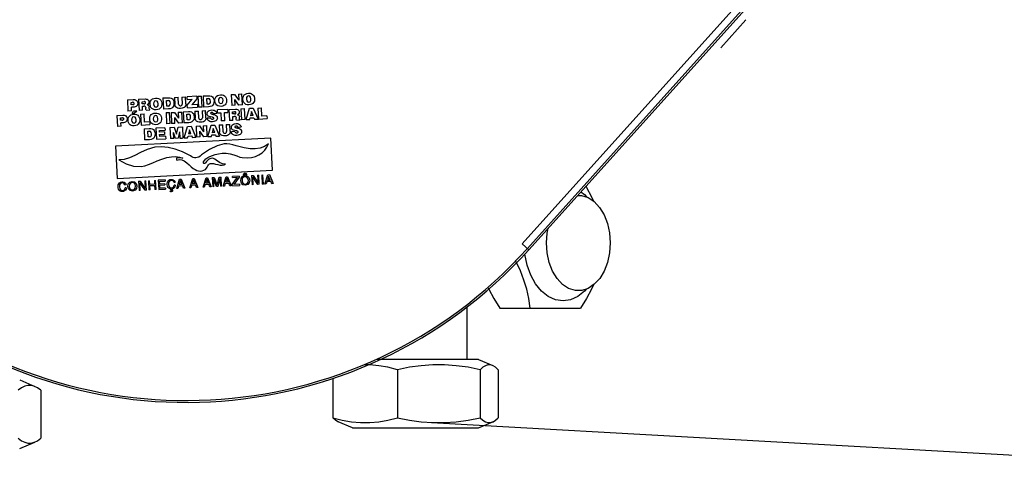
# Model space of a CAD drawing. Extents: x 40.7 to 137.4, y -250.8 to -221.5.
# Tile 93 of 256: x 56.5117 to 56.6873, y -232.1329 to -232.0504. Entities that reach past the tile are written whole.
import ezdxf

# ---------------------------------------------------------------- set-up
doc = ezdxf.new("R2010")
doc.units = 0
doc.header["$MEASUREMENT"] = 0
doc.linetypes.add('DASHDOT2', pattern=[0.5, 0.25, -0.125, 0, -0.125])
doc.layers.get('0').update_dxf_attribs({"linetype": 'CONTINUOUS'})
doc.layers.add('AC-FRIGORÍFICA', color=20, linetype='DASHDOT2')

msp = doc.modelspace()

# ---------------------------------------------------------------- linework, layer by layer
at = {"color": 6, "linetype": 'Continuous'}
for p, q in [((56.60131, -232.0903), (56.65848, -232.02679)), ((56.65939, -232.02761), (56.60222, -232.09112)), ((56.60248, -232.09135), (56.64266, -232.04671)), ((56.64118, -232.05038), (56.63669, -232.05537)), ((56.60131, -232.0903), (56.60248, -232.09135)), ((56.59144, -232.10149), (56.59144, -232.11089)), ((56.5973, -232.10173), (56.61171, -232.10173)), ((56.59351, -232.11089), (56.57536, -232.11089)), ((56.59351, -232.11089), (56.59604, -232.11197)), ((56.57906, -232.11272), (56.57906, -232.12127)), ((56.5938, -232.11272), (56.5938, -232.12127)), ((56.59703, -232.11272), (56.59703, -232.12127)), ((56.51171, -232.11455), (56.5144, -232.11571)), ((56.56753, -232.11421), (56.56753, -232.12127)), ((56.51546, -232.11638), (56.51546, -232.12493)), ((56.57105, -232.1231), (56.56852, -232.12202)), ((56.57105, -232.1231), (56.59351, -232.1231)), ((56.59351, -232.1231), (56.59604, -232.12202)), ((56.51171, -232.12676), (56.5144, -232.12561))]:
    msp.add_line(p, q, dxfattribs=at)
at = {"color": 7, "linetype": 'Continuous'}
for p, q in [((56.54941, -232.06371), (56.55002, -232.06368)), ((56.54941, -232.06371), (56.54951, -232.06565)), ((56.55002, -232.06368), (56.55076, -232.0647)), ((56.5507, -232.06364), (56.55132, -232.06361)), ((56.5507, -232.06364), (56.55076, -232.0647)), ((56.55142, -232.06555), (56.55132, -232.06361)), ((56.53091, -232.06466), (56.53195, -232.0646)), ((56.53091, -232.06466), (56.53101, -232.06664)), ((56.53157, -232.0651), (56.53185, -232.06509)), ((56.53159, -232.06552), (56.53157, -232.0651)), ((56.53272, -232.06503), (56.53276, -232.06521)), ((56.5329, -232.06456), (56.53408, -232.0645)), ((56.5329, -232.06456), (56.533, -232.06654)), ((56.53355, -232.06499), (56.5339, -232.06497)), ((56.53357, -232.06537), (56.53355, -232.06499)), ((56.53391, -232.06535), (56.53357, -232.06537)), ((56.53496, -232.06545), (56.53498, -232.06514)), ((56.53501, -232.06575), (56.53496, -232.06545)), ((56.53498, -232.06514), (56.53506, -232.06487)), ((56.53506, -232.06487), (56.53521, -232.06466)), ((56.53521, -232.06466), (56.53541, -232.0645)), ((56.53726, -232.06432), (56.53818, -232.06428)), ((56.53726, -232.06432), (56.53736, -232.06632)), ((56.53791, -232.06478), (56.5382, -232.06476)), ((56.53796, -232.06577), (56.53791, -232.06478)), ((56.53893, -232.06448), (56.53907, -232.06466)), ((56.53933, -232.06422), (56.53998, -232.06419)), ((56.53933, -232.06422), (56.5394, -232.06547)), ((56.54005, -232.06545), (56.53998, -232.06419)), ((56.54062, -232.06416), (56.54126, -232.06413)), ((56.54062, -232.06416), (56.54069, -232.06542)), ((56.54133, -232.06537), (56.54126, -232.06413)), ((56.54327, -232.06402), (56.54156, -232.06411)), ((56.54159, -232.0646), (56.54156, -232.06411)), ((56.54159, -232.0646), (56.54245, -232.06455)), ((56.5416, -232.06561), (56.54245, -232.06455)), ((56.5433, -232.06446), (56.54243, -232.06552)), ((56.54327, -232.06402), (56.5433, -232.06446)), ((56.5435, -232.06401), (56.54415, -232.06397)), ((56.5435, -232.06401), (56.5436, -232.06597)), ((56.54425, -232.06594), (56.54415, -232.06397)), ((56.5444, -232.06396), (56.54532, -232.06391)), ((56.5444, -232.06396), (56.54451, -232.06595)), ((56.54506, -232.06441), (56.54535, -232.0644)), ((56.54511, -232.06541), (56.54506, -232.06441)), ((56.54537, -232.0654), (56.54511, -232.06541)), ((56.54556, -232.06445), (56.54535, -232.0644)), ((56.54662, -232.06428), (56.54677, -232.06406)), ((56.54759, -232.06533), (56.54781, -232.06524)), ((56.55081, -232.06559), (56.55006, -232.06458)), ((56.55012, -232.06562), (56.55006, -232.06458)), ((56.55229, -232.06554), (56.55204, -232.06546)), ((56.55257, -232.06506), (56.55279, -232.06498)), ((56.53166, -232.06661), (56.53101, -232.06664)), ((56.53187, -232.0655), (56.53159, -232.06552)), ((56.53166, -232.06661), (56.53163, -232.06598)), ((56.53174, -232.06724), (56.53202, -232.0672)), ((56.53175, -232.06711), (56.53201, -232.06669)), ((56.53175, -232.06711), (56.53213, -232.06709)), ((56.53258, -232.06666), (56.53201, -232.06669)), ((56.53202, -232.0672), (56.53231, -232.06722)), ((56.53246, -232.06585), (56.53212, -232.06595)), ((56.53258, -232.06666), (56.53213, -232.06709)), ((56.53231, -232.06722), (56.53256, -232.06729)), ((56.53363, -232.06651), (56.533, -232.06654)), ((56.53326, -232.0672), (56.53391, -232.06716)), ((56.53326, -232.0672), (56.53336, -232.06915)), ((56.53359, -232.0658), (56.53386, -232.06579)), ((56.53363, -232.06651), (56.53359, -232.0658)), ((56.53399, -232.06864), (56.53391, -232.06716)), ((56.53419, -232.06602), (56.53419, -232.06612)), ((56.53421, -232.06625), (56.53419, -232.06612)), ((56.53426, -232.06647), (56.53491, -232.06641)), ((56.53482, -232.06619), (56.5348, -232.06587)), ((56.53575, -232.06641), (56.5355, -232.06633)), ((56.53606, -232.06643), (56.53575, -232.06641)), ((56.53603, -232.06593), (56.53626, -232.06585)), ((56.53606, -232.06643), (56.53606, -232.06642)), ((56.53824, -232.06627), (56.53736, -232.06632)), ((56.5378, -232.06693), (56.53845, -232.0669)), ((56.5378, -232.06693), (56.5379, -232.0689)), ((56.53822, -232.06576), (56.53796, -232.06577)), ((56.53855, -232.06623), (56.53824, -232.06627)), ((56.53855, -232.06887), (56.53845, -232.0669)), ((56.53881, -232.06612), (56.53855, -232.06623)), ((56.53869, -232.06693), (56.5393, -232.0669)), ((56.53869, -232.06693), (56.53879, -232.06887)), ((56.539, -232.06597), (56.53881, -232.06612)), ((56.53912, -232.06576), (56.539, -232.06597)), ((56.5393, -232.0669), (56.54004, -232.06792)), ((56.53944, -232.06569), (56.5394, -232.06547)), ((56.53999, -232.06686), (56.54061, -232.06683)), ((56.53999, -232.06686), (56.54004, -232.06792)), ((56.5404, -232.0662), (56.54011, -232.06618)), ((56.54065, -232.06616), (56.5404, -232.0662)), ((56.54071, -232.06877), (56.54061, -232.06683)), ((56.54087, -232.06678), (56.54179, -232.06673)), ((56.54087, -232.06678), (56.54097, -232.06877)), ((56.54152, -232.06723), (56.54181, -232.06722)), ((56.54162, -232.06606), (56.5416, -232.06561)), ((56.54162, -232.06606), (56.54342, -232.06596)), ((56.54202, -232.06727), (56.54181, -232.06722)), ((56.54339, -232.06547), (56.54243, -232.06552)), ((56.54254, -232.06694), (56.54268, -232.06711)), ((56.54293, -232.06668), (56.54358, -232.06665)), ((56.54293, -232.06668), (56.54299, -232.06793)), ((56.54339, -232.06547), (56.54342, -232.06596)), ((56.54364, -232.06791), (56.54358, -232.06665)), ((56.54425, -232.06594), (56.5436, -232.06597)), ((56.54422, -232.06661), (56.54486, -232.06658)), ((56.54422, -232.06661), (56.54428, -232.06787)), ((56.54539, -232.06591), (56.54451, -232.06595)), ((56.54492, -232.06783), (56.54486, -232.06658)), ((56.54516, -232.0673), (56.54513, -232.06713)), ((56.5457, -232.06586), (56.54539, -232.06591)), ((56.54614, -232.06694), (56.54606, -232.06691)), ((56.54623, -232.06707), (56.54685, -232.06704)), ((56.5464, -232.06652), (56.54657, -232.0666)), ((56.5468, -232.06686), (56.54685, -232.06704)), ((56.54706, -232.06572), (56.54685, -232.06558)), ((56.5488, -232.06637), (56.54696, -232.06646)), ((56.54698, -232.06697), (56.54696, -232.06646)), ((56.54698, -232.06697), (56.54758, -232.06694)), ((56.54731, -232.0658), (56.54706, -232.06572)), ((56.54761, -232.06581), (56.54731, -232.0658)), ((56.54758, -232.06694), (56.54765, -232.06842)), ((56.5479, -232.06577), (56.54761, -232.06581)), ((56.54761, -232.06581), (56.54762, -232.06581)), ((56.54822, -232.06691), (56.54882, -232.06688)), ((56.5483, -232.06839), (56.54822, -232.06691)), ((56.5488, -232.06637), (56.54882, -232.06688)), ((56.54901, -232.06636), (56.55018, -232.0663)), ((56.54901, -232.06636), (56.54911, -232.06834)), ((56.55012, -232.06562), (56.54951, -232.06565)), ((56.54966, -232.06679), (56.55001, -232.06677)), ((56.54968, -232.06717), (56.54966, -232.06679)), ((56.55001, -232.06716), (56.54968, -232.06717)), ((56.55073, -232.0672), (56.55056, -232.06731)), ((56.55142, -232.06555), (56.55081, -232.06559)), ((56.55084, -232.06667), (56.55086, -232.06682)), ((56.55116, -232.06624), (56.55181, -232.0662)), ((56.55116, -232.06624), (56.55126, -232.0682)), ((56.55191, -232.06817), (56.55181, -232.0662)), ((56.55209, -232.06818), (56.55271, -232.06615)), ((56.55259, -232.06555), (56.55229, -232.06554)), ((56.55288, -232.06551), (56.55259, -232.06555)), ((56.55259, -232.06555), (56.55259, -232.06555)), ((56.55271, -232.06615), (56.55336, -232.06612)), ((56.55306, -232.06673), (56.55289, -232.06748)), ((56.55332, -232.06745), (56.55306, -232.06673)), ((56.55336, -232.06612), (56.5542, -232.06808)), ((56.55417, -232.06613), (56.55482, -232.0661)), ((56.55417, -232.06613), (56.55427, -232.06809)), ((56.55489, -232.06757), (56.55482, -232.0661)), ((56.52903, -232.06742), (56.53008, -232.06737)), ((56.52903, -232.06742), (56.52913, -232.06941)), ((56.52969, -232.06787), (56.52997, -232.06785)), ((56.52971, -232.06828), (56.52969, -232.06787)), ((56.52999, -232.06827), (56.52971, -232.06828)), ((56.52978, -232.06937), (56.52975, -232.06875)), ((56.5315, -232.06734), (56.53174, -232.06724)), ((56.53205, -232.06767), (56.53182, -232.06776)), ((56.5321, -232.06879), (56.53233, -232.06871)), ((56.53256, -232.06729), (56.53276, -232.06741)), ((56.53276, -232.06741), (56.53292, -232.06758)), ((56.53292, -232.06758), (56.53304, -232.0678)), ((56.5349, -232.06859), (56.53399, -232.06864)), ((56.5349, -232.06859), (56.53492, -232.06907)), ((56.53597, -232.06859), (56.5362, -232.06851)), ((56.53855, -232.06887), (56.5379, -232.0689)), ((56.5394, -232.06884), (56.53879, -232.06887)), ((56.5401, -232.0688), (56.53935, -232.0678)), ((56.5394, -232.06884), (56.53935, -232.0678)), ((56.54071, -232.06877), (56.5401, -232.0688)), ((56.54185, -232.06873), (56.54097, -232.06877)), ((56.54157, -232.06823), (56.54152, -232.06723)), ((56.54183, -232.06822), (56.54157, -232.06823)), ((56.54216, -232.06868), (56.54185, -232.06873)), ((56.54242, -232.06858), (56.54216, -232.06868)), ((56.54261, -232.06842), (56.54242, -232.06858)), ((56.54273, -232.06822), (56.54261, -232.06842)), ((56.54303, -232.06814), (56.54299, -232.06793)), ((56.54364, -232.06791), (56.54366, -232.06799)), ((56.54424, -232.06862), (56.54399, -232.06865)), ((56.54477, -232.06834), (56.54464, -232.06846)), ((56.54486, -232.06819), (56.54477, -232.06834)), ((56.54576, -232.06789), (56.54513, -232.06792)), ((56.54524, -232.06744), (56.54516, -232.0673)), ((56.54533, -232.06754), (56.54524, -232.06744)), ((56.54552, -232.06764), (56.54533, -232.06754)), ((56.54559, -232.06849), (56.54541, -232.0684)), ((56.54575, -232.0677), (56.54552, -232.06764)), ((56.54581, -232.06854), (56.54559, -232.06849)), ((56.546, -232.06775), (56.54575, -232.0677)), ((56.54607, -232.06855), (56.54581, -232.06854)), ((56.54632, -232.06852), (56.54607, -232.06855)), ((56.54611, -232.06722), (56.54622, -232.06724)), ((56.54622, -232.06724), (56.54645, -232.06729)), ((56.54653, -232.06846), (56.54632, -232.06852)), ((56.54645, -232.06729), (56.54664, -232.06737)), ((56.54671, -232.06837), (56.54653, -232.06846)), ((56.54664, -232.06737), (56.54681, -232.06749)), ((56.54681, -232.06749), (56.54686, -232.06755)), ((56.54686, -232.06755), (56.5469, -232.06762)), ((56.54694, -232.06779), (56.54695, -232.06789)), ((56.5483, -232.06839), (56.54765, -232.06842)), ((56.54973, -232.06831), (56.54911, -232.06834)), ((56.5497, -232.0676), (56.54996, -232.06759)), ((56.54973, -232.06831), (56.5497, -232.0676)), ((56.55028, -232.06888), (56.55052, -232.06889)), ((56.55029, -232.06782), (56.5503, -232.06792)), ((56.55036, -232.06827), (56.55101, -232.06822)), ((56.55052, -232.06889), (56.55072, -232.06894)), ((56.55072, -232.06894), (56.5509, -232.06903)), ((56.55093, -232.06799), (56.5509, -232.06767)), ((56.55191, -232.06817), (56.55126, -232.0682)), ((56.55209, -232.06818), (56.5523, -232.06817)), ((56.5523, -232.06817), (56.55273, -232.06816)), ((56.55273, -232.06816), (56.5528, -232.06788)), ((56.5528, -232.06788), (56.55347, -232.06784)), ((56.55332, -232.06745), (56.55289, -232.06748)), ((56.55347, -232.06784), (56.55355, -232.06811)), ((56.55355, -232.06811), (56.55395, -232.06809)), ((56.55395, -232.06809), (56.55424, -232.06807)), ((56.55427, -232.06808), (56.55583, -232.068)), ((56.5558, -232.06752), (56.55489, -232.06757)), ((56.5558, -232.06752), (56.55583, -232.068)), ((56.52978, -232.06937), (56.52913, -232.06941)), ((56.53213, -232.06928), (56.53213, -232.06928)), ((56.53336, -232.06915), (56.53492, -232.06907)), ((56.53389, -232.06981), (56.53481, -232.06976)), ((56.53389, -232.06981), (56.53399, -232.0718)), ((56.53454, -232.07026), (56.53483, -232.07025)), ((56.53459, -232.07126), (56.53454, -232.07026)), ((56.5357, -232.06907), (56.53546, -232.069)), ((56.53556, -232.06996), (56.5357, -232.07014)), ((56.536, -232.06908), (56.5357, -232.06907)), ((56.5376, -232.06961), (56.53598, -232.06969)), ((56.53598, -232.06969), (56.53608, -232.07168)), ((56.53628, -232.06904), (56.536, -232.06908)), ((56.536, -232.06908), (56.536, -232.06908)), ((56.53662, -232.07012), (56.53762, -232.07007)), ((56.53664, -232.07042), (56.53662, -232.07012)), ((56.5375, -232.07038), (56.53664, -232.07042)), ((56.5375, -232.07038), (56.53752, -232.07081)), ((56.5376, -232.06961), (56.53762, -232.07007)), ((56.53849, -232.06956), (56.53926, -232.06952)), ((56.53849, -232.06956), (56.53859, -232.07155)), ((56.5395, -232.07151), (56.53912, -232.07044)), ((56.53918, -232.07152), (56.53912, -232.07044)), ((56.53926, -232.06952), (56.53969, -232.07074)), ((56.53969, -232.07074), (56.53999, -232.06949)), ((56.54022, -232.07038), (56.53996, -232.07148)), ((56.53999, -232.06949), (56.54077, -232.06944)), ((56.54022, -232.07038), (56.54029, -232.07146)), ((56.54087, -232.07144), (56.54077, -232.06944)), ((56.54102, -232.07142), (56.54163, -232.06939)), ((56.54163, -232.06939), (56.54229, -232.06936)), ((56.54198, -232.06997), (56.54181, -232.07072)), ((56.54225, -232.0707), (56.54181, -232.07072)), ((56.54225, -232.0707), (56.54198, -232.06997)), ((56.54229, -232.06936), (56.54312, -232.07132)), ((56.54315, -232.06934), (56.54375, -232.06931)), ((56.54315, -232.06934), (56.54325, -232.0713)), ((56.54375, -232.06931), (56.5445, -232.07034)), ((56.54455, -232.07123), (56.5438, -232.07022)), ((56.54386, -232.07127), (56.5438, -232.07022)), ((56.54444, -232.06927), (56.54506, -232.06924)), ((56.54444, -232.06927), (56.5445, -232.07034)), ((56.54516, -232.0712), (56.54506, -232.06924)), ((56.54526, -232.07121), (56.54587, -232.06918)), ((56.54587, -232.06918), (56.54653, -232.06915)), ((56.54622, -232.06975), (56.54605, -232.0705)), ((56.54649, -232.07048), (56.54605, -232.0705)), ((56.54649, -232.07048), (56.54622, -232.06975)), ((56.54653, -232.06915), (56.54736, -232.07111)), ((56.54726, -232.06911), (56.54792, -232.06908)), ((56.54726, -232.06911), (56.54733, -232.07036)), ((56.54737, -232.07058), (56.54733, -232.07036)), ((56.54799, -232.07034), (56.54792, -232.06908)), ((56.54854, -232.06905), (56.54918, -232.06902)), ((56.54854, -232.06905), (56.54861, -232.07031)), ((56.54919, -232.07062), (56.5491, -232.07077)), ((56.54925, -232.07026), (56.54918, -232.06902)), ((56.54945, -232.06956), (56.54947, -232.06938)), ((56.54949, -232.06972), (56.54945, -232.06956)), ((56.55009, -232.07032), (56.54946, -232.07036)), ((56.54956, -232.06987), (56.54949, -232.06972)), ((56.54966, -232.06997), (56.54956, -232.06987)), ((56.54985, -232.07007), (56.54966, -232.06997)), ((56.55007, -232.07014), (56.54985, -232.07007)), ((56.55032, -232.07018), (56.55007, -232.07014)), ((56.55019, -232.07048), (56.55029, -232.07051)), ((56.55047, -232.06937), (56.55039, -232.06934)), ((56.55044, -232.06965), (56.55055, -232.06967)), ((56.55055, -232.0695), (56.55118, -232.06947)), ((56.55055, -232.06967), (56.55078, -232.06972)), ((56.55078, -232.06972), (56.55097, -232.0698)), ((56.55097, -232.0698), (56.55114, -232.06992)), ((56.55114, -232.06992), (56.55119, -232.06998)), ((56.55649, -232.07146), (56.52877, -232.07292)), ((56.53487, -232.07175), (56.53399, -232.0718)), ((56.53485, -232.07124), (56.53459, -232.07126)), ((56.53563, -232.07145), (56.53544, -232.0716)), ((56.53575, -232.07124), (56.53563, -232.07145)), ((56.53608, -232.07168), (56.53775, -232.0716)), ((56.53666, -232.07085), (56.53752, -232.07081)), ((56.53667, -232.07118), (56.53666, -232.07085)), ((56.53772, -232.07113), (56.53667, -232.07118)), ((56.53772, -232.07113), (56.53775, -232.0716)), ((56.53918, -232.07152), (56.53859, -232.07155)), ((56.53996, -232.07148), (56.5395, -232.07151)), ((56.54029, -232.07146), (56.54065, -232.07145)), ((56.54065, -232.07145), (56.54087, -232.07144)), ((56.54102, -232.07142), (56.54122, -232.07141)), ((56.54122, -232.07141), (56.54165, -232.0714)), ((56.54165, -232.0714), (56.54172, -232.07112)), ((56.54172, -232.07112), (56.54239, -232.07109)), ((56.54239, -232.07109), (56.54247, -232.07136)), ((56.54247, -232.07136), (56.54287, -232.07133)), ((56.54287, -232.07133), (56.54312, -232.07132)), ((56.54386, -232.07127), (56.54325, -232.0713)), ((56.54516, -232.0712), (56.54455, -232.07123)), ((56.54526, -232.07121), (56.54546, -232.0712)), ((56.54546, -232.0712), (56.54589, -232.07119)), ((56.54589, -232.07119), (56.54596, -232.07091)), ((56.54596, -232.07091), (56.54663, -232.07087)), ((56.54663, -232.07087), (56.54671, -232.07114)), ((56.54671, -232.07114), (56.54711, -232.07112)), ((56.54711, -232.07112), (56.54736, -232.07111)), ((56.5491, -232.07077), (56.54896, -232.0709)), ((56.55103, -232.0708), (56.55086, -232.0709)), ((56.55681, -232.0772), (56.55649, -232.07146)), ((56.52877, -232.07292), (56.52908, -232.07865)), ((56.53974, -232.07537), (56.53972, -232.07501)), ((56.52908, -232.07865), (56.55681, -232.0772)), ((56.55154, -232.07805), (56.55175, -232.07772)), ((56.55175, -232.07772), (56.55196, -232.0777)), ((56.55196, -232.0777), (56.5522, -232.07801)), ((56.5302, -232.07948), (56.52998, -232.07946)), ((56.53106, -232.07963), (56.53132, -232.07931)), ((56.53132, -232.07931), (56.53175, -232.07917)), ((56.53175, -232.07917), (56.53219, -232.07927)), ((56.53219, -232.07927), (56.53247, -232.07956)), ((56.53292, -232.07916), (56.53318, -232.07914)), ((56.53292, -232.07916), (56.533, -232.08079)), ((56.53406, -232.08074), (56.53315, -232.07945)), ((56.53321, -232.08078), (56.53315, -232.07945)), ((56.53318, -232.07914), (56.53407, -232.08043)), ((56.534, -232.0791), (56.53421, -232.07909)), ((56.534, -232.0791), (56.53407, -232.08043)), ((56.5343, -232.08073), (56.53421, -232.07909)), ((56.53465, -232.07907), (56.53487, -232.07906)), ((56.53465, -232.07907), (56.53473, -232.08071)), ((56.5349, -232.07973), (56.53487, -232.07906)), ((56.53572, -232.07901), (56.53594, -232.079)), ((56.53572, -232.07901), (56.53576, -232.07969)), ((56.53603, -232.08064), (56.53594, -232.079)), ((56.53762, -232.07892), (56.53642, -232.07898)), ((56.53642, -232.07898), (56.5365, -232.08062)), ((56.53665, -232.07916), (56.53763, -232.07911)), ((56.53668, -232.07966), (56.53665, -232.07916)), ((56.53762, -232.07892), (56.53763, -232.07911)), ((56.53805, -232.0793), (56.53815, -232.07911)), ((56.53815, -232.07911), (56.53829, -232.07896)), ((56.53826, -232.07937), (56.53822, -232.07971)), ((56.5392, -232.07933), (56.53941, -232.07932)), ((56.5397, -232.08045), (56.54023, -232.07878)), ((56.54036, -232.07902), (56.54013, -232.07976)), ((56.54023, -232.07878), (56.54048, -232.07877)), ((56.54065, -232.07973), (56.54036, -232.07902)), ((56.54048, -232.07877), (56.54115, -232.08038)), ((56.54202, -232.08033), (56.54256, -232.07867)), ((56.54269, -232.0789), (56.54246, -232.07964)), ((56.54256, -232.07867), (56.54281, -232.07865)), ((56.54298, -232.07961), (56.54269, -232.0789)), ((56.54281, -232.07865), (56.54348, -232.08026)), ((56.5444, -232.08021), (56.54493, -232.07855)), ((56.54506, -232.07878), (56.54483, -232.07952)), ((56.54535, -232.07949), (56.54483, -232.07952)), ((56.54493, -232.07855), (56.54519, -232.07853)), ((56.54535, -232.07949), (56.54506, -232.07878)), ((56.54519, -232.07853), (56.54586, -232.08014)), ((56.54605, -232.07849), (56.54637, -232.07847)), ((56.54605, -232.07849), (56.54614, -232.08012)), ((56.54681, -232.08009), (56.54628, -232.07873)), ((56.54635, -232.08011), (56.54628, -232.07873)), ((56.54637, -232.07847), (56.54691, -232.07984)), ((56.54691, -232.07984), (56.5473, -232.07842)), ((56.54742, -232.07867), (56.54703, -232.08008)), ((56.5473, -232.07842), (56.54762, -232.07841)), ((56.54742, -232.07867), (56.54749, -232.08005)), ((56.5477, -232.08004), (56.54762, -232.07841)), ((56.54798, -232.08003), (56.54852, -232.07836)), ((56.54836, -232.07954), (56.54901, -232.0795)), ((56.54865, -232.0786), (56.54842, -232.07934)), ((56.54894, -232.07931), (56.54842, -232.07934)), ((56.54852, -232.07836), (56.54877, -232.07835)), ((56.54894, -232.07931), (56.54865, -232.0786)), ((56.54877, -232.07835), (56.54944, -232.07996)), ((56.5492, -232.07997), (56.54901, -232.0795)), ((56.54962, -232.07975), (56.55057, -232.07845)), ((56.55083, -232.07824), (56.54963, -232.07831)), ((56.54964, -232.0785), (56.54963, -232.07831)), ((56.54964, -232.0785), (56.55057, -232.07845)), ((56.55084, -232.07844), (56.5499, -232.07974)), ((56.55083, -232.07824), (56.55084, -232.07844)), ((56.55112, -232.07905), (56.55119, -232.07861)), ((56.55124, -232.07948), (56.55112, -232.07905)), ((56.55119, -232.07861), (56.55145, -232.07829)), ((56.5514, -232.07869), (56.55135, -232.07903)), ((56.55135, -232.07903), (56.55144, -232.07938)), ((56.55159, -232.07844), (56.5514, -232.07869)), ((56.55145, -232.07829), (56.55188, -232.07815)), ((56.55154, -232.07805), (56.55172, -232.07804)), ((56.55189, -232.07834), (56.55159, -232.07844)), ((56.55186, -232.07782), (56.55172, -232.07804)), ((56.55202, -232.07802), (56.55186, -232.07782)), ((56.55188, -232.07815), (56.55232, -232.07824)), ((56.55218, -232.0784), (56.55189, -232.07834)), ((56.55202, -232.07802), (56.5522, -232.07801)), ((56.5524, -232.07864), (56.55218, -232.0784)), ((56.55232, -232.07824), (56.5526, -232.07853)), ((56.55265, -232.07941), (56.5524, -232.07973)), ((56.55305, -232.07813), (56.55331, -232.07812)), ((56.55305, -232.07813), (56.55313, -232.07977)), ((56.55419, -232.07971), (56.55328, -232.07842)), ((56.55334, -232.07976), (56.55328, -232.07842)), ((56.55331, -232.07812), (56.5542, -232.07941)), ((56.55413, -232.07808), (56.55435, -232.07806)), ((56.55413, -232.07808), (56.5542, -232.07941)), ((56.55443, -232.0797), (56.55435, -232.07806)), ((56.55486, -232.07804), (56.55508, -232.07803)), ((56.55486, -232.07804), (56.55494, -232.07967)), ((56.55516, -232.07966), (56.55508, -232.07803)), ((56.55544, -232.07965), (56.55597, -232.07798)), ((56.55581, -232.07915), (56.55566, -232.07964)), ((56.55581, -232.07915), (56.55646, -232.07912)), ((56.5561, -232.07822), (56.55587, -232.07896)), ((56.55639, -232.07893), (56.55587, -232.07896)), ((56.55597, -232.07798), (56.55622, -232.07797)), ((56.55639, -232.07893), (56.5561, -232.07822)), ((56.55622, -232.07797), (56.55689, -232.07958)), ((56.55666, -232.07959), (56.55646, -232.07912)), ((56.52925, -232.08006), (56.52929, -232.07981)), ((56.52927, -232.08033), (56.52925, -232.08006)), ((56.52935, -232.08058), (56.52927, -232.08033)), ((56.52929, -232.07981), (56.52938, -232.07959)), ((56.52975, -232.08073), (56.53004, -232.08079)), ((56.53046, -232.07978), (56.53067, -232.07976)), ((56.53072, -232.08031), (56.5305, -232.08032)), ((56.53072, -232.08031), (56.53067, -232.08054)), ((56.53099, -232.08008), (56.53106, -232.07963)), ((56.53227, -232.08076), (56.53184, -232.0809)), ((56.53252, -232.08044), (56.53227, -232.08076)), ((56.53321, -232.08078), (56.533, -232.08079)), ((56.5343, -232.08073), (56.53406, -232.08074)), ((56.53495, -232.08069), (56.53473, -232.08071)), ((56.53576, -232.07969), (56.5349, -232.07973)), ((56.53491, -232.07993), (56.53577, -232.07988)), ((56.53495, -232.08069), (56.53491, -232.07993)), ((56.53577, -232.07988), (56.53581, -232.08065)), ((56.53603, -232.08064), (56.53581, -232.08065)), ((56.5365, -232.08062), (56.53771, -232.08055)), ((56.53757, -232.07962), (56.53668, -232.07966)), ((56.53669, -232.07986), (56.53758, -232.07981)), ((56.53672, -232.08041), (56.53669, -232.07986)), ((56.5377, -232.08036), (56.53672, -232.08041)), ((56.53757, -232.07962), (56.53758, -232.07981)), ((56.5377, -232.08036), (56.53771, -232.08055)), ((56.53805, -232.08005), (56.538, -232.0798)), ((56.53822, -232.07971), (56.53829, -232.08005)), ((56.53853, -232.08089), (56.5385, -232.08098)), ((56.53867, -232.08054), (56.53859, -232.08073)), ((56.53875, -232.08073), (56.53869, -232.08072)), ((56.53872, -232.08063), (56.53878, -232.08054)), ((56.53911, -232.08046), (56.53878, -232.08054)), ((56.53935, -232.08022), (56.53911, -232.08046)), ((56.53917, -232.08011), (56.53924, -232.07987)), ((56.53946, -232.07986), (56.53924, -232.07987)), ((56.53946, -232.07986), (56.53935, -232.08022)), ((56.53992, -232.08044), (56.5397, -232.08045)), ((56.54007, -232.07996), (56.53992, -232.08044)), ((56.54007, -232.07996), (56.54073, -232.07992)), ((56.54065, -232.07973), (56.54013, -232.07976)), ((56.54092, -232.08039), (56.54073, -232.07992)), ((56.54115, -232.08038), (56.54092, -232.08039)), ((56.54225, -232.08032), (56.54202, -232.08033)), ((56.5424, -232.07984), (56.54225, -232.08032)), ((56.5424, -232.07984), (56.54305, -232.07981)), ((56.54298, -232.07961), (56.54246, -232.07964)), ((56.54324, -232.08027), (56.54305, -232.07981)), ((56.54348, -232.08026), (56.54324, -232.08027)), ((56.54463, -232.0802), (56.5444, -232.08021)), ((56.54477, -232.07972), (56.54463, -232.0802)), ((56.54477, -232.07972), (56.54543, -232.07968)), ((56.54562, -232.08015), (56.54543, -232.07968)), ((56.54586, -232.08014), (56.54562, -232.08015)), ((56.54635, -232.08011), (56.54614, -232.08012)), ((56.54703, -232.08008), (56.54681, -232.08009)), ((56.5477, -232.08004), (56.54749, -232.08005)), ((56.54821, -232.08002), (56.54798, -232.08003)), ((56.54836, -232.07954), (56.54821, -232.08002)), ((56.54944, -232.07996), (56.5492, -232.07997)), ((56.54963, -232.07995), (56.54962, -232.07975)), ((56.54963, -232.07995), (56.55092, -232.07988)), ((56.55091, -232.07968), (56.5499, -232.07974)), ((56.55091, -232.07968), (56.55092, -232.07988)), ((56.5524, -232.07973), (56.55197, -232.07987)), ((56.55334, -232.07976), (56.55313, -232.07977)), ((56.55443, -232.0797), (56.55419, -232.07971)), ((56.55516, -232.07966), (56.55494, -232.07967)), ((56.55566, -232.07964), (56.55544, -232.07965)), ((56.55689, -232.07958), (56.55666, -232.07959))]:
    msp.add_line(p, q, dxfattribs=at)
for points in [[(56.5516, -232.064), (56.55175, -232.06378), (56.55195, -232.06362)], [(56.55195, -232.06362), (56.55219, -232.06352), (56.55249, -232.06347)], [(56.55249, -232.06347), (56.55278, -232.06349), (56.55302, -232.06356)], [(56.55302, -232.06356), (56.55322, -232.06368), (56.55338, -232.06385), (56.5535, -232.06407), (56.55357, -232.06433), (56.55359, -232.0646), (56.55355, -232.06487), (56.55345, -232.06509), (56.5533, -232.06528), (56.55311, -232.06542), (56.55288, -232.06551)], [(56.53213, -232.06531), (56.53213, -232.06524), (56.53209, -232.06517), (56.53203, -232.06512), (56.53195, -232.06509), (56.53184, -232.06509)], [(56.53187, -232.0655), (56.53193, -232.0655), (56.532, -232.06548), (56.53205, -232.06546)], [(56.53195, -232.0646), (56.53219, -232.06461), (56.53238, -232.06466), (56.53253, -232.06476), (56.53265, -232.06488), (56.53272, -232.06503)], [(56.53205, -232.06546), (56.53211, -232.06539), (56.53213, -232.06531)], [(56.53276, -232.06521), (56.53269, -232.0656), (56.53246, -232.06585)], [(56.53406, -232.06532), (56.53413, -232.06526), (56.53416, -232.06519), (56.53416, -232.06511), (56.53413, -232.06505), (56.53408, -232.065), (56.534, -232.06497), (56.5339, -232.06497)], [(56.53391, -232.06535), (56.53396, -232.06535), (56.53402, -232.06534), (56.53406, -232.06532)], [(56.53408, -232.0645), (56.53427, -232.06451), (56.53444, -232.06455), (56.53458, -232.06463)], [(56.53475, -232.06502), (56.53473, -232.06523), (56.53463, -232.0654), (56.53445, -232.06551)], [(56.53458, -232.06463), (56.53468, -232.06474), (56.53473, -232.06487), (56.53475, -232.06502)], [(56.53541, -232.0645), (56.53565, -232.06439), (56.53595, -232.06434)], [(56.53597, -232.06481), (56.53575, -232.0649), (56.53562, -232.06511), (56.53559, -232.06539), (56.53565, -232.06567), (56.5358, -232.06588), (56.53603, -232.06593)], [(56.53595, -232.06434), (56.53624, -232.06436), (56.53648, -232.06443)], [(56.53626, -232.06585), (56.53638, -232.06564), (56.53641, -232.06536), (56.53635, -232.06507), (56.5362, -232.06487), (56.53597, -232.06481)], [(56.53648, -232.06443), (56.53668, -232.06455), (56.53685, -232.06472), (56.53697, -232.06494)], [(56.53697, -232.06494), (56.53703, -232.0652), (56.53705, -232.06547), (56.53701, -232.06574)], [(56.53818, -232.06428), (56.53847, -232.06429), (56.53873, -232.06436), (56.53893, -232.06448)], [(56.53822, -232.06576), (56.53845, -232.06568), (56.53856, -232.06549), (56.53858, -232.06524), (56.53854, -232.06499), (56.53841, -232.06481), (56.5382, -232.06476)], [(56.53907, -232.06466), (56.53917, -232.06491), (56.53921, -232.06519), (56.53919, -232.06549), (56.53912, -232.06576)], [(56.54005, -232.06545), (56.54007, -232.06554), (56.54013, -232.06562), (56.54022, -232.06568), (56.54033, -232.06571), (56.54045, -232.0657), (56.54055, -232.06566), (56.54063, -232.0656)], [(56.54063, -232.0656), (56.54067, -232.06552), (56.54069, -232.06542)], [(56.54133, -232.06537), (56.54132, -232.06556), (56.54127, -232.06573), (56.54118, -232.06588), (56.54104, -232.066)], [(56.54532, -232.06391), (56.54562, -232.06393), (56.54588, -232.06399), (56.54608, -232.06412)], [(56.54537, -232.0654), (56.54559, -232.06532), (56.54571, -232.06512), (56.54573, -232.06487), (56.54569, -232.06463), (56.54556, -232.06445)], [(56.54608, -232.06412), (56.54622, -232.06429), (56.54632, -232.06454), (56.54636, -232.06483), (56.54634, -232.06512), (56.54627, -232.0654), (56.54614, -232.0656)], [(56.54657, -232.06515), (56.54652, -232.06485), (56.54653, -232.06455), (56.54662, -232.06428)], [(56.54685, -232.06558), (56.54668, -232.06539), (56.54657, -232.06515)], [(56.54677, -232.06406), (56.54697, -232.0639), (56.54721, -232.0638), (56.54751, -232.06375)], [(56.54753, -232.06421), (56.54731, -232.0643), (56.54718, -232.06452), (56.54715, -232.0648), (56.54721, -232.06508), (56.54737, -232.06527), (56.54759, -232.06533)], [(56.54751, -232.06375), (56.5478, -232.06377), (56.54804, -232.06384)], [(56.54781, -232.06524), (56.54795, -232.06502), (56.54797, -232.06473), (56.54791, -232.06446), (56.54775, -232.06427), (56.54753, -232.06421)], [(56.54804, -232.06384), (56.54824, -232.06396), (56.54841, -232.06413), (56.54853, -232.06434), (56.54859, -232.0646), (56.54861, -232.06487), (56.54857, -232.06513), (56.54847, -232.06536), (56.54832, -232.06554), (56.54813, -232.06568), (56.5479, -232.06577)], [(56.55166, -232.06513), (56.55155, -232.06488), (56.5515, -232.06458), (56.55151, -232.06427), (56.5516, -232.064)], [(56.55204, -232.06546), (56.55183, -232.06532), (56.55166, -232.06513)], [(56.55251, -232.06394), (56.55228, -232.06403), (56.55216, -232.06424), (56.55213, -232.06452), (56.55219, -232.0648), (56.55234, -232.065), (56.55257, -232.06506)], [(56.55279, -232.06498), (56.55292, -232.06477), (56.55295, -232.06449), (56.55289, -232.0642), (56.55274, -232.064), (56.55251, -232.06394)], [(56.53212, -232.06595), (56.53196, -232.06596), (56.53179, -232.06597), (56.53163, -232.06598)], [(56.53409, -232.06583), (56.53402, -232.0658), (56.53394, -232.06579), (56.53386, -232.06579)], [(56.53419, -232.06602), (56.53417, -232.06594), (56.53414, -232.06587), (56.53409, -232.06583)], [(56.53426, -232.06647), (56.53423, -232.06637), (56.53421, -232.06625)], [(56.53445, -232.06551), (56.53448, -232.06552), (56.5345, -232.06553), (56.53453, -232.06554)], [(56.53453, -232.06554), (56.53464, -232.06561), (56.53472, -232.06569), (56.53477, -232.06578), (56.5348, -232.06587)], [(56.53482, -232.06619), (56.53483, -232.06624), (56.53482, -232.06629), (56.53483, -232.06633)], [(56.53483, -232.06633), (56.53485, -232.06635), (56.53488, -232.06638), (56.53491, -232.06641)], [(56.5349, -232.06796), (56.53494, -232.0677), (56.53504, -232.06747), (56.53518, -232.06728), (56.53537, -232.06714)], [(56.5355, -232.06633), (56.53529, -232.06619), (56.53512, -232.066), (56.53501, -232.06575)], [(56.53537, -232.06714), (56.5356, -232.06704), (56.53589, -232.067)], [(56.53589, -232.067), (56.53618, -232.06702), (56.53642, -232.06709)], [(56.53676, -232.06615), (56.53658, -232.06629), (56.53634, -232.06638), (56.53606, -232.06643)], [(56.53642, -232.06709), (56.53662, -232.06721), (56.53679, -232.06738), (56.53691, -232.0676), (56.53697, -232.06786), (56.53699, -232.06813), (56.53695, -232.0684), (56.53685, -232.06862), (56.5367, -232.06881), (56.53652, -232.06895), (56.53628, -232.06904)], [(56.53701, -232.06574), (56.53691, -232.06597), (56.53676, -232.06615)], [(56.54011, -232.06618), (56.53987, -232.06612), (56.53968, -232.06601), (56.53953, -232.06587), (56.53944, -232.06569)], [(56.54104, -232.066), (56.54086, -232.0661), (56.54065, -232.06616)], [(56.54179, -232.06673), (56.54208, -232.06675), (56.54234, -232.06681), (56.54254, -232.06694)], [(56.54268, -232.06711), (56.54278, -232.06736), (56.54282, -232.06765), (56.5428, -232.06794), (56.54273, -232.06822)], [(56.54513, -232.06713), (56.54514, -232.06695), (56.54521, -232.0668), (56.54533, -232.06667), (56.54549, -232.06656)], [(56.54549, -232.06656), (56.54571, -232.06649), (56.54596, -232.06646)], [(56.54614, -232.0656), (56.54596, -232.06576), (56.5457, -232.06586)], [(56.54591, -232.06691), (56.54587, -232.06692), (56.54583, -232.06694), (56.5458, -232.06696), (56.54578, -232.06698), (56.54576, -232.06701)], [(56.54576, -232.06701), (56.54577, -232.06709), (56.54582, -232.06715), (56.54589, -232.06717)], [(56.54589, -232.06717), (56.546, -232.0672), (56.54611, -232.06722)], [(56.54606, -232.06691), (56.54601, -232.0669), (56.54596, -232.06691), (56.54591, -232.06691)], [(56.54596, -232.06646), (56.54619, -232.06647), (56.5464, -232.06652)], [(56.54623, -232.06707), (56.5462, -232.067), (56.54614, -232.06694)], [(56.54657, -232.0666), (56.54671, -232.06672), (56.5468, -232.06686)], [(56.55026, -232.06699), (56.55026, -232.06691), (56.55023, -232.06685), (56.55018, -232.0668), (56.5501, -232.06677), (56.55001, -232.06677)], [(56.55001, -232.06716), (56.55007, -232.06715), (56.55012, -232.06714), (56.55017, -232.06712)], [(56.55017, -232.06712), (56.55023, -232.06706), (56.55026, -232.06699)], [(56.55018, -232.0663), (56.55037, -232.06631), (56.55054, -232.06636), (56.55068, -232.06643)], [(56.55068, -232.06643), (56.55078, -232.06654), (56.55084, -232.06667)], [(56.55086, -232.06682), (56.55084, -232.06703), (56.55073, -232.0672)], [(56.53024, -232.06872), (56.53008, -232.06873), (56.52991, -232.06873), (56.52975, -232.06875)], [(56.53026, -232.06808), (56.53025, -232.068), (56.53021, -232.06794), (56.53015, -232.06789), (56.53007, -232.06786), (56.52997, -232.06785)], [(56.52999, -232.06827), (56.53006, -232.06826), (56.53012, -232.06825), (56.53017, -232.06822)], [(56.53008, -232.06737), (56.53031, -232.06738), (56.5305, -232.06743), (56.53066, -232.06752), (56.53077, -232.06765), (56.53085, -232.0678), (56.53088, -232.06798)], [(56.53017, -232.06822), (56.53023, -232.06816), (56.53026, -232.06808)], [(56.53088, -232.06798), (56.53081, -232.06837), (56.53058, -232.06862), (56.53024, -232.06872)], [(56.53213, -232.06928), (56.53184, -232.06927), (56.53159, -232.0692), (56.53139, -232.06908), (56.53123, -232.06891), (56.53111, -232.06869), (56.53104, -232.06843), (56.53103, -232.06816), (56.53107, -232.0679), (56.53117, -232.06767), (56.53132, -232.06748), (56.5315, -232.06734)], [(56.53182, -232.06776), (56.53169, -232.06797), (56.53167, -232.06825), (56.53172, -232.06853), (56.53188, -232.06874), (56.5321, -232.06879)], [(56.53233, -232.06871), (56.53246, -232.0685), (56.53248, -232.06822), (56.53243, -232.06793), (56.53227, -232.06773), (56.53205, -232.06767)], [(56.53308, -232.0686), (56.53298, -232.06882), (56.53284, -232.06901)], [(56.53304, -232.0678), (56.53311, -232.06806), (56.53312, -232.06833), (56.53308, -232.0686)], [(56.53498, -232.06849), (56.53491, -232.06823), (56.5349, -232.06796)], [(56.53546, -232.069), (56.53526, -232.06888), (56.5351, -232.06871), (56.53498, -232.06849)], [(56.53591, -232.06747), (56.53569, -232.06756), (56.53556, -232.06777), (56.53553, -232.06805), (56.53559, -232.06833)], [(56.53559, -232.06833), (56.53574, -232.06853), (56.53597, -232.06859)], [(56.5362, -232.06851), (56.53632, -232.0683), (56.53635, -232.06802), (56.5363, -232.06773), (56.53614, -232.06753), (56.53591, -232.06747)], [(56.54183, -232.06822), (56.54206, -232.06814), (56.54217, -232.06794), (56.54219, -232.06769), (56.54215, -232.06744), (56.54202, -232.06727)], [(56.54399, -232.06865), (56.54371, -232.06864), (56.54346, -232.06857), (56.54326, -232.06846), (56.54312, -232.06831), (56.54303, -232.06814)], [(56.54366, -232.06799), (56.54372, -232.06807), (56.54381, -232.06813)], [(56.54381, -232.06813), (56.54392, -232.06816), (56.54404, -232.06816)], [(56.54404, -232.06816), (56.54414, -232.06812), (56.54422, -232.06806)], [(56.54422, -232.06806), (56.54427, -232.06798), (56.54428, -232.06787)], [(56.54464, -232.06846), (56.54446, -232.06855), (56.54424, -232.06862)], [(56.54492, -232.06783), (56.54491, -232.06802), (56.54486, -232.06819)], [(56.54541, -232.0684), (56.54527, -232.06827), (56.54518, -232.06811), (56.54513, -232.06792)], [(56.54576, -232.06789), (56.5458, -232.06798), (56.54587, -232.06805), (56.54596, -232.06807)], [(56.54596, -232.06807), (56.54604, -232.06808), (56.5461, -232.06808), (56.54616, -232.06807), (56.54622, -232.06805), (56.54626, -232.06803), (56.5463, -232.068), (56.54632, -232.06796), (56.54633, -232.06792)], [(56.54633, -232.06792), (56.54631, -232.06788), (56.54627, -232.06783), (56.54622, -232.0678), (56.54615, -232.06778), (56.54608, -232.06776), (56.546, -232.06775)], [(56.54695, -232.06789), (56.54692, -232.06805), (56.54684, -232.06822), (56.54671, -232.06837)], [(56.5469, -232.06762), (56.54692, -232.0677), (56.54694, -232.06779)], [(56.54982, -232.06899), (56.55003, -232.06891), (56.55028, -232.06888)], [(56.5502, -232.06763), (56.55013, -232.0676), (56.55005, -232.06759), (56.54996, -232.06759)], [(56.55029, -232.06782), (56.55028, -232.06774), (56.55024, -232.06768), (56.5502, -232.06763)], [(56.55036, -232.06827), (56.55033, -232.06817), (56.55031, -232.06806), (56.5503, -232.06792)], [(56.55056, -232.06731), (56.55058, -232.06732), (56.55061, -232.06733), (56.55063, -232.06734)], [(56.55063, -232.06734), (56.55074, -232.06741), (56.55082, -232.06749)], [(56.55082, -232.06749), (56.55088, -232.06758), (56.5509, -232.06767)], [(56.55093, -232.06813), (56.55093, -232.06809), (56.55093, -232.06804), (56.55093, -232.06799)], [(56.55093, -232.06813), (56.55096, -232.06816), (56.55099, -232.06818), (56.55101, -232.06822)], [(56.53284, -232.06901), (56.53265, -232.06915), (56.53241, -232.06924), (56.53213, -232.06928)], [(56.53481, -232.06976), (56.5351, -232.06977), (56.53536, -232.06984), (56.53556, -232.06996)], [(56.53485, -232.07124), (56.53508, -232.07116), (56.53519, -232.07097), (56.53521, -232.07072), (56.53517, -232.07047), (56.53504, -232.0703), (56.53483, -232.07025)], [(56.5357, -232.07014), (56.5358, -232.07039), (56.53584, -232.07068), (56.53582, -232.07097), (56.53575, -232.07124)], [(56.54832, -232.07109), (56.54803, -232.07107), (56.5478, -232.07101), (56.5476, -232.0709), (56.54746, -232.07076), (56.54737, -232.07058)], [(56.54799, -232.07034), (56.54801, -232.07043), (56.54806, -232.07051)], [(56.54806, -232.07051), (56.54815, -232.07057), (56.54826, -232.0706), (56.54837, -232.07059), (56.54848, -232.07056), (56.54855, -232.07049)], [(56.54855, -232.07049), (56.54859, -232.0704), (56.54861, -232.07031)], [(56.54925, -232.07026), (56.54924, -232.07046), (56.54919, -232.07062)], [(56.54974, -232.07083), (56.5496, -232.07071), (56.5495, -232.07055), (56.54946, -232.07036)], [(56.54947, -232.06938), (56.54954, -232.06922), (56.54965, -232.06909), (56.54982, -232.06899)], [(56.55024, -232.06934), (56.55019, -232.06935), (56.55016, -232.06937), (56.55013, -232.06938), (56.5501, -232.06941), (56.55009, -232.06943)], [(56.55009, -232.06943), (56.55009, -232.06952), (56.55014, -232.06957), (56.55021, -232.0696)], [(56.55009, -232.07032), (56.55012, -232.07042), (56.55019, -232.07048)], [(56.55021, -232.0696), (56.55033, -232.06963), (56.55044, -232.06965)], [(56.55039, -232.06934), (56.55033, -232.06933), (56.55028, -232.06933), (56.55024, -232.06934)], [(56.55029, -232.07051), (56.55037, -232.07051), (56.55045, -232.07051), (56.55052, -232.0705), (56.55057, -232.07048), (56.55062, -232.07044), (56.55064, -232.0704), (56.55065, -232.07036)], [(56.55065, -232.07036), (56.55064, -232.07031), (56.5506, -232.07027), (56.55055, -232.07023), (56.55048, -232.07021), (56.55041, -232.07019), (56.55032, -232.07018)], [(56.55055, -232.0695), (56.55053, -232.06942), (56.55047, -232.06937)], [(56.5509, -232.06903), (56.55104, -232.06915), (56.55113, -232.06929), (56.55118, -232.06947)], [(56.55128, -232.07033), (56.55125, -232.07049), (56.55117, -232.07065), (56.55103, -232.0708)], [(56.55119, -232.06998), (56.55122, -232.07005), (56.55125, -232.07013), (56.55127, -232.07022), (56.55128, -232.07033)], [(56.53544, -232.0716), (56.53518, -232.07171), (56.53487, -232.07175)], [(56.55175, -232.07323), (56.551, -232.07305), (56.55033, -232.07286), (56.54972, -232.07269), (56.54915, -232.07255), (56.54862, -232.07248), (56.54815, -232.0725)], [(56.54896, -232.0709), (56.54878, -232.07099), (56.54857, -232.07105), (56.54832, -232.07109)], [(56.5504, -232.07098), (56.55014, -232.07098), (56.54992, -232.07093), (56.54974, -232.07083)], [(56.55086, -232.0709), (56.55064, -232.07096), (56.5504, -232.07098)], [(56.5514, -232.07494), (56.55227, -232.07499), (56.55305, -232.07491), (56.55375, -232.07473), (56.55437, -232.07444), (56.55492, -232.07407), (56.5554, -232.07361), (56.55579, -232.07308), (56.55609, -232.07248)], [(56.55609, -232.07248), (56.55534, -232.07294), (56.55456, -232.07324), (56.55372, -232.0734), (56.55279, -232.07339), (56.55175, -232.07323)], [(56.53583, -232.07311), (56.53445, -232.07351), (56.53328, -232.07403), (56.53226, -232.07456), (56.5313, -232.075), (56.53034, -232.07526), (56.52937, -232.07533)], [(56.54214, -232.07461), (56.54076, -232.07391), (56.53944, -232.07343), (56.53818, -232.07315), (56.53698, -232.07305), (56.53583, -232.07311)], [(56.54815, -232.0725), (56.54689, -232.07283), (56.54556, -232.07352), (56.54415, -232.07447)], [(56.5445, -232.07569), (56.54467, -232.07543), (56.54492, -232.07517), (56.54524, -232.07494), (56.54562, -232.07473), (56.54607, -232.07454), (56.54658, -232.07438), (56.54717, -232.07425), (56.54783, -232.07416), (56.54854, -232.07415), (56.54924, -232.07424), (56.54988, -232.07443), (56.55044, -232.07465), (56.55095, -232.07484), (56.5514, -232.07494)], [(56.52937, -232.07533), (56.53067, -232.07607), (56.53198, -232.07646), (56.53337, -232.07654)], [(56.53337, -232.07654), (56.534, -232.07639), (56.53468, -232.07615), (56.53543, -232.07585), (56.53622, -232.07552), (56.53707, -232.0752), (56.53793, -232.07493), (56.53875, -232.07478), (56.53951, -232.07474), (56.54018, -232.07484), (56.54077, -232.07504)], [(56.54077, -232.07504), (56.54043, -232.075), (56.54008, -232.07499), (56.53972, -232.07501)], [(56.53974, -232.07537), (56.54018, -232.07529), (56.54062, -232.07534), (56.54106, -232.07552)], [(56.54106, -232.07552), (56.54154, -232.07588), (56.54195, -232.07624), (56.54231, -232.07657), (56.54265, -232.07686), (56.54297, -232.07708), (56.5433, -232.07723), (56.54361, -232.07731), (56.54389, -232.07733)], [(56.54415, -232.07447), (56.54389, -232.07467), (56.54363, -232.07484), (56.54338, -232.07495), (56.54313, -232.07501), (56.54288, -232.07499), (56.54264, -232.0749), (56.5424, -232.07478), (56.54214, -232.07461)], [(56.54484, -232.07587), (56.54477, -232.07592), (56.54471, -232.07597), (56.54464, -232.076), (56.54458, -232.07601), (56.54452, -232.07599), (56.54448, -232.07596), (56.54446, -232.0759), (56.54446, -232.07584), (56.54447, -232.07576), (56.5445, -232.07569)], [(56.54674, -232.0754), (56.54649, -232.07523), (56.54625, -232.07512), (56.54602, -232.07507), (56.54579, -232.07509), (56.54559, -232.07517), (56.5454, -232.07529), (56.54522, -232.07545), (56.54504, -232.07564), (56.54484, -232.07587)], [(56.54842, -232.07613), (56.54787, -232.07606), (56.54731, -232.0758), (56.54674, -232.0754)], [(56.54389, -232.07733), (56.54423, -232.07728), (56.54454, -232.07718), (56.54481, -232.07703), (56.54501, -232.07683), (56.54516, -232.07662), (56.54528, -232.0764), (56.5454, -232.07621), (56.54556, -232.07607), (56.54574, -232.07601), (56.54589, -232.076)], [(56.54589, -232.076), (56.54624, -232.07601), (56.54663, -232.07608), (56.54704, -232.07618), (56.54744, -232.07626), (56.54781, -232.07628), (56.54815, -232.07623), (56.54842, -232.07613)], [(56.52938, -232.07959), (56.52952, -232.07943), (56.5297, -232.07932)], [(56.52998, -232.07946), (56.52969, -232.07956), (56.52952, -232.07982), (56.52948, -232.08015)], [(56.5297, -232.07932), (56.52991, -232.07927), (56.53012, -232.07927)], [(56.53012, -232.07927), (56.53032, -232.07932), (56.53049, -232.07942)], [(56.53046, -232.07978), (56.53036, -232.07959), (56.5302, -232.07948)], [(56.53049, -232.07942), (56.53061, -232.07957), (56.53067, -232.07976)], [(56.53176, -232.07937), (56.53146, -232.07947), (56.53127, -232.07971), (56.53122, -232.08006), (56.53131, -232.08041)], [(56.53227, -232.07966), (56.53205, -232.07943), (56.53176, -232.07937)], [(56.538, -232.0798), (56.538, -232.07954), (56.53805, -232.0793)], [(56.53873, -232.07901), (56.53843, -232.07912), (56.53826, -232.07937)], [(56.53829, -232.07896), (56.53848, -232.07886), (56.53869, -232.07882), (56.5389, -232.07883)], [(56.5392, -232.07933), (56.53911, -232.07915), (56.53894, -232.07904), (56.53873, -232.07901)], [(56.5389, -232.07883), (56.53909, -232.07888), (56.53924, -232.07899), (56.53935, -232.07913), (56.53941, -232.07932)], [(56.55197, -232.07987), (56.55152, -232.07977), (56.55124, -232.07948)], [(56.55144, -232.07938), (56.55166, -232.07961), (56.55196, -232.07967)], [(56.55196, -232.07967), (56.55226, -232.07957), (56.55244, -232.07933)], [(56.55244, -232.07933), (56.55249, -232.07899), (56.5524, -232.07864)], [(56.5526, -232.07853), (56.55272, -232.07896), (56.55265, -232.07941)], [(56.52964, -232.0809), (56.52947, -232.08077), (56.52935, -232.08058)], [(56.52948, -232.08015), (56.52955, -232.0805), (56.52975, -232.08073)], [(56.53003, -232.08099), (56.52983, -232.08097), (56.52964, -232.0809)], [(56.53042, -232.08087), (56.53024, -232.08096), (56.53003, -232.08099)], [(56.53004, -232.08079), (56.53027, -232.08073), (56.53043, -232.08056), (56.5305, -232.08032)], [(56.53067, -232.08054), (56.53057, -232.08072), (56.53042, -232.08087)], [(56.53184, -232.0809), (56.53139, -232.0808), (56.53111, -232.08051), (56.53099, -232.08008)], [(56.53131, -232.08041), (56.53153, -232.08064), (56.53183, -232.0807)], [(56.53183, -232.0807), (56.53213, -232.0806), (56.53231, -232.08036)], [(56.53231, -232.08036), (56.53236, -232.08002), (56.53227, -232.07966)], [(56.53247, -232.07956), (56.53259, -232.07999), (56.53252, -232.08044)], [(56.53867, -232.08054), (56.53846, -232.0805), (56.53829, -232.0804), (56.53815, -232.08025), (56.53805, -232.08005)], [(56.53829, -232.08005), (56.53849, -232.08028), (56.53878, -232.08035)], [(56.53872, -232.08102), (56.53865, -232.08101), (56.53858, -232.081), (56.5385, -232.08098)], [(56.53853, -232.08089), (56.53859, -232.0809), (56.53865, -232.08091), (56.5387, -232.08091), (56.53874, -232.0809), (56.53878, -232.08088), (56.5388, -232.08085), (56.53881, -232.08081), (56.53879, -232.08076), (56.53875, -232.08073)], [(56.53869, -232.08072), (56.53866, -232.08073), (56.53862, -232.08074), (56.53859, -232.08073)], [(56.53872, -232.08063), (56.53881, -232.08063), (56.53889, -232.08065), (56.53895, -232.08069), (56.53898, -232.08076), (56.53898, -232.08084), (56.53895, -232.08091), (56.5389, -232.08096), (56.53882, -232.081), (56.53872, -232.08102)], [(56.53878, -232.08035), (56.53901, -232.08028), (56.53917, -232.08011)]]:
    msp.add_lwpolyline(points, dxfattribs=at)
at = {"color": 6, "linetype": 'Continuous'}
for points in [[(56.61178, -232.08102), (56.61243, -232.08154), (56.61277, -232.08195)], [(56.61264, -232.08006), (56.61276, -232.08025), (56.61366, -232.0819), (56.61402, -232.08267)], [(56.61119, -232.08167), (56.6119, -232.08167), (56.61306, -232.08204), (56.61415, -232.08276), (56.61511, -232.0838), (56.61591, -232.08511), (56.61651, -232.08666), (56.61688, -232.08836), (56.617, -232.09014)], [(56.60562, -232.09014), (56.60574, -232.08837), (56.60593, -232.08752)], [(56.61078, -232.09861), (56.60956, -232.09823), (56.60848, -232.09752), (56.60751, -232.09647), (56.60672, -232.09516), (56.60612, -232.09362), (56.60574, -232.09191), (56.60562, -232.09014)], [(56.617, -232.09014), (56.61688, -232.09191), (56.61651, -232.0936), (56.61592, -232.09514), (56.61513, -232.09645), (56.61416, -232.0975), (56.61308, -232.09823), (56.61191, -232.0986), (56.61078, -232.09861)], [(56.60275, -232.10173), (56.60247, -232.10002), (56.6021, -232.09837), (56.6016, -232.09675), (56.60098, -232.09512), (56.60022, -232.0935), (56.6002, -232.09347)], [(56.61277, -232.09832), (56.61243, -232.09873), (56.61124, -232.09969), (56.60994, -232.10028), (56.60859, -232.10048), (56.60724, -232.10028), (56.60594, -232.09969), (56.60475, -232.09873), (56.6037, -232.09745), (56.60284, -232.09588), (56.6022, -232.09409), (56.6018, -232.09215)], [(56.59523, -232.09811), (56.59536, -232.09837), (56.59625, -232.10002), (56.5973, -232.10173)], [(56.61402, -232.09759), (56.61366, -232.09837), (56.61276, -232.10002), (56.61171, -232.10173)], [(56.57906, -232.11272), (56.57737, -232.11229), (56.57574, -232.112), (56.57411, -232.11185), (56.5731, -232.11185)], [(56.5938, -232.11272), (56.59165, -232.11229), (56.58955, -232.112), (56.58747, -232.11185), (56.58539, -232.11185), (56.5833, -232.112), (56.58121, -232.11229), (56.57906, -232.11272)], [(56.59601, -232.11196), (56.59564, -232.11185), (56.59519, -232.11185), (56.59473, -232.112), (56.59427, -232.11229), (56.5938, -232.11272)], [(56.59703, -232.11272), (56.59656, -232.11229), (56.5961, -232.112), (56.59601, -232.11196)], [(56.51438, -232.1157), (56.5143, -232.11566), (56.51373, -232.11551), (56.51317, -232.11551), (56.5126, -232.11566), (56.51203, -232.11595), (56.51144, -232.11638)], [(56.51546, -232.11638), (56.51487, -232.11595), (56.51438, -232.1157)], [(56.56753, -232.12127), (56.56922, -232.1217), (56.57085, -232.12199), (56.57248, -232.12214), (56.57411, -232.12214), (56.57574, -232.12199), (56.57737, -232.1217), (56.57906, -232.12127)], [(56.56855, -232.12203), (56.56846, -232.12199), (56.568, -232.1217), (56.56753, -232.12127)], [(56.57906, -232.12127), (56.58121, -232.1217), (56.5833, -232.12199), (56.58539, -232.12214), (56.58747, -232.12214), (56.58955, -232.12199), (56.59165, -232.1217), (56.5938, -232.12127)], [(56.5938, -232.12127), (56.59427, -232.1217), (56.59473, -232.12199), (56.59519, -232.12214), (56.59564, -232.12214), (56.59601, -232.12203)], [(56.59601, -232.12203), (56.5961, -232.12199), (56.59656, -232.1217), (56.59703, -232.12127)], [(56.51144, -232.12493), (56.51203, -232.12536), (56.5126, -232.12565), (56.51317, -232.1258), (56.51373, -232.1258), (56.5143, -232.12565), (56.51438, -232.12562)], [(56.51438, -232.12562), (56.51487, -232.12536), (56.51546, -232.12493)]]:
    msp.add_lwpolyline(points, dxfattribs=at)
for radius in [0.08216, 0.08182]:
    msp.add_arc((56.54141, -232.03638), radius, 228.006, 318.006, dxfattribs=at)
at = {"layer": 'AC-FRIGORÍFICA'}
msp.add_line((56.58514, -232.12211), (72.96793, -233.04475), dxfattribs=at)

doc.saveas('drawing.dxf')
